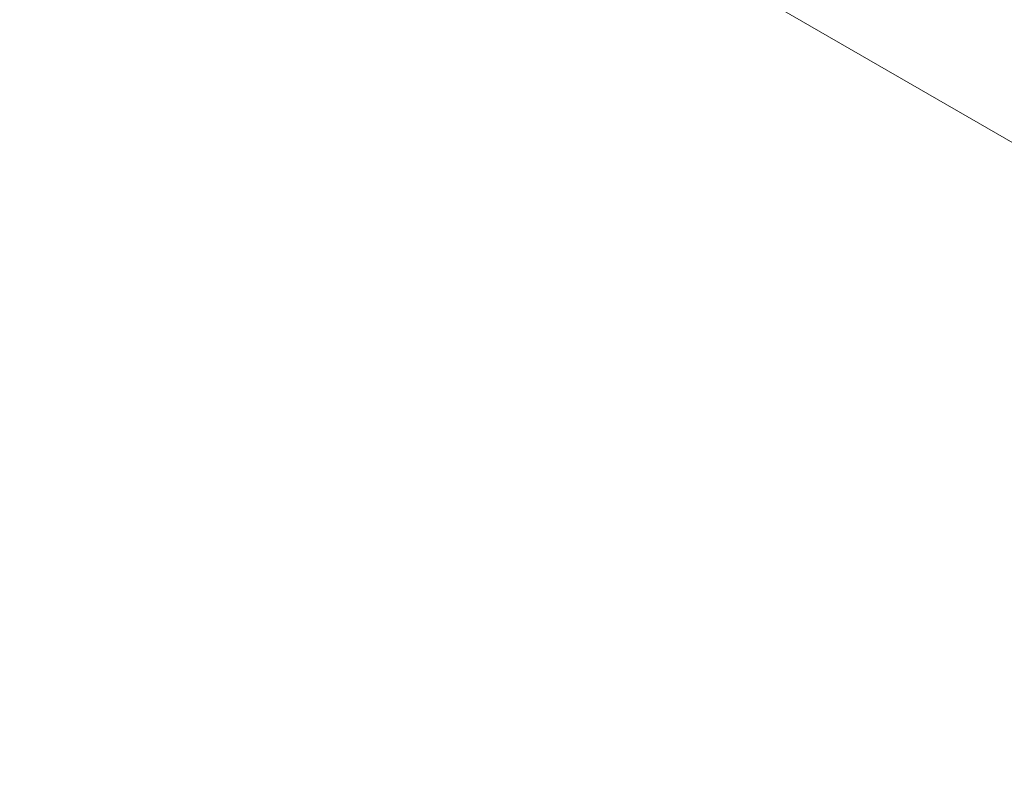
# Model space of a CAD drawing. Header units: millimetres. Extents: x 8 to 587, y 12 to 540.
# Tile 74 of 256: x 531.877 to 532.123, y 122.855 to 123.046. Entities that reach past the tile are written whole.
import ezdxf

# ---------------------------------------------------------------- set-up
doc = ezdxf.new("R2010")
doc.units = ezdxf.units.MM

msp = doc.modelspace()

# ---------------------------------------------------------------- linework, layer by layer
at = {"color": 252, "linetype": 'Continuous', "lineweight": 0}
msp.add_line((532.30722, 122.90999), (521.08296, 129.38962), dxfattribs=at)
for points, knots in [([(532.30722, 122.90999), (532.25616, 123.20783), (532.15404, 123.8035), (531.99409, 124.69175), (531.82916, 125.57626), (531.65877, 126.4566), (531.48306, 127.33285), (531.30197, 128.20501), (531.11553, 129.07304), (530.92373, 129.93691), (530.7184, 130.83234), (530.49862, 131.75852), (530.2901, 132.60887), (530.156, 133.1371), (530.10236, 133.34842)], [0, 0, 0, 0, 0.08326, 0.166521, 0.249782, 0.333084, 0.416387, 0.49969, 0.583053, 0.666418, 0.749781, 0.84361, 0.937439, 1, 1, 1, 1]), ([(526.09304, 122.37893), (526.18572, 122.32652), (526.3711, 122.22169), (526.65391, 122.07631), (526.93987, 121.93989), (527.22982, 121.81318), (527.52344, 121.69631), (527.81913, 121.59033), (528.11579, 121.49578), (528.39812, 121.41718), (528.66693, 121.35262), (528.92162, 121.30072), (529.17664, 121.25845), (529.43138, 121.2264), (529.67596, 121.20593), (529.91009, 121.19622), (530.13336, 121.19654), (530.35432, 121.20714), (530.57199, 121.22869), (530.77352, 121.25999), (530.9589, 121.29947), (531.12818, 121.34553), (531.27943, 121.39681), (531.41324, 121.45129), (531.53051, 121.50689), (531.64293, 121.56887), (531.75075, 121.63797), (531.85309, 121.71481), (531.94893, 121.79974), (532.03647, 121.89207), (532.11457, 121.99166), (532.17826, 122.09238), (532.22865, 122.19276), (532.26739, 122.29132), (532.29764, 122.39564), (532.31829, 122.50568), (532.32871, 122.62106), (532.32817, 122.72784), (532.32059, 122.82436), (532.31168, 122.88145), (532.30722, 122.90999)], [0, 0, 0, 0, 0.039521, 0.079055, 0.118588, 0.158108, 0.197923, 0.237738, 0.277003, 0.316268, 0.349653, 0.383063, 0.416475, 0.449875, 0.483252, 0.512936, 0.542654, 0.572374, 0.602075, 0.631743, 0.656419, 0.681104, 0.705776, 0.724684, 0.74361, 0.762531, 0.781434, 0.800834, 0.820289, 0.83975, 0.859182, 0.878562, 0.89461, 0.910672, 0.926717, 0.9434, 0.960104, 0.976786, 0.988393, 1, 1, 1, 1])]:
    msp.add_open_spline(points, degree=3, knots=knots, dxfattribs=at)

doc.saveas('drawing.dxf')
